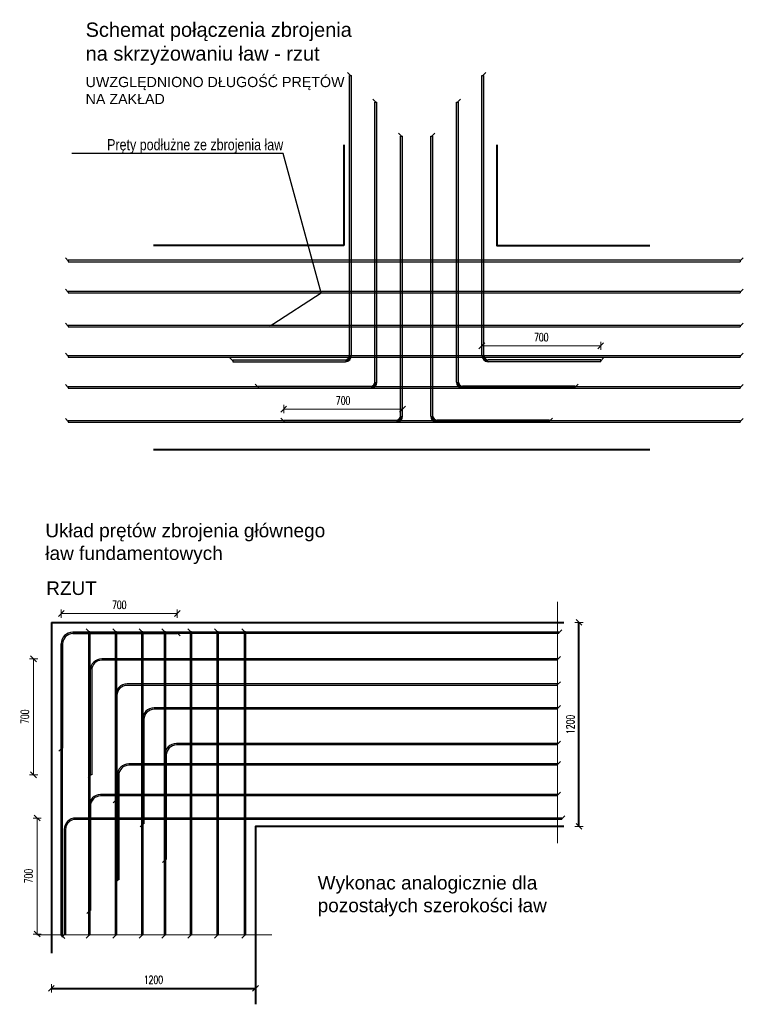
# Model space of a CAD drawing. Extents: x -274995 to 107519, y -337635 to 244261.
# Tile 29 of 49: x 103263 to 107519, y -63177 to -57386. Entities that reach past the tile are written whole.
import ezdxf
from ezdxf import colors
from ezdxf.entities.mleader import LeaderData, LeaderLine
from ezdxf.math import Vec2, Vec3

# ---------------------------------------------------------------- set-up
doc = ezdxf.new("R2010")
doc.units = 0
doc.header["$LTSCALE"] = 10
doc.header["$MEASUREMENT"] = 0
doc.linetypes.add('HIDDEN', pattern=[0.375, 0.25, -0.125])
for name, color, linetype, lineweight in [('P-Opis', 1, 'Continuous', 18), ('P-Przerywana', 13, 'HIDDEN', 9), ('P-Wymiar', 254, 'Continuous', 9), ('RCAD_deskowanie', 3, 'Continuous', 40)]:
    doc.layers.add(name, color=color, linetype=linetype, lineweight=lineweight)
doc.layers.add('RCAD_kształt pręta', color=7, linetype='Continuous')
doc.styles.add('_Fd Opis', font='arial.ttf', dxfattribs={"width": 0.8})
doc.styles.add('ROMANS', font='romans.shx', dxfattribs={"width": 0.7})
doc.styles.add('style1', font='arial.ttf')
doc.dimstyles.new('A25', dxfattribs={"dimscale": 27, "dimtxt": 1.75, "dimasz": 0.05, "dimexe": 0, "dimexo": 0, "dimgap": 1, "dimtad": 1, "dimdec": 4, "dimrnd": 1, "dimdsep": 46, "dimtxsty": 'ROMANS', "dimblk": '[[[[[[[[', "dimcen": 2, "dimdle": 2, "dimse1": 1, "dimse2": 1, "dimclrd": 256, "dimclrt": 1, "dimadec": 0, "dimazin": 0, "dimtfac": 1, "dimtdec": 4, "dimtix": 1, "dimtmove": 2, "dimatfit": 3, "dimldrblk": '[[[[[[[[', "dimfxl": 0, "dimtvp": 0.6, "dimtolj": 1, "dimlwd": -1, "dimarcsym": 0})

# ---------------------------------------------------------------- blocks, each defined once
blk = doc.blocks.new('[[[[[[[[')
at = {"layer": 'P-Wymiar'}
for p, q in [((-12.7, -12.7), (12.7, 12.7)), ((0, 0), (-4.6, 0)), ((0, 18), (0, -18))]:
    blk.add_line(p, q, dxfattribs=at)
blk = doc.blocks.new('*D658')
at = {"layer": 'Defpoints', "color": 0, "transparency": 16777216}
for p in [(103449.8, -62904), (104649.8, -62904), (104649.8, -63083.7)]:
    blk.add_point(p, dxfattribs=at)
at = {"layer": 'RCAD_deskowanie', "transparency": 16777216}
blk.add_line((103451.1, -63083.7), (104648.4, -63083.7), dxfattribs=at)
at = {"layer": 'RCAD_deskowanie', "transparency": 16777216, "xscale": 1.35, "yscale": 1.35, "zscale": 1.35, "rotation": 180}
blk.add_blockref('[[[[[[[[', (103449.8, -63083.7), dxfattribs=at)
at = {"layer": 'RCAD_deskowanie', "transparency": 16777216, "xscale": 1.35, "yscale": 1.35, "zscale": 1.35}
blk.add_blockref('[[[[[[[[', (104649.8, -63083.7), dxfattribs=at)
at = {"layer": 'RCAD_deskowanie', "color": 1, "transparency": 16777216, "insert": (104049.8, -63033), "char_height": 47.25, "attachment_point": 5, "style": 'ROMANS'}
blk.add_mtext('\\A1;1200', dxfattribs=at)
blk = doc.blocks.new('*D659')
at = {"layer": 'Defpoints', "color": 0, "transparency": 16777216}
for p in [(106247.2, -60931.1), (106552.3, -60931.1), (106247.2, -62131.1)]:
    blk.add_point(p, dxfattribs=at)
at = {"layer": 'RCAD_deskowanie', "transparency": 16777216}
blk.add_line((106552.3, -62129.7), (106552.3, -60932.4), dxfattribs=at)
at = {"layer": 'RCAD_deskowanie', "transparency": 16777216, "xscale": 1.35, "yscale": 1.35, "zscale": 1.35}
for p, rotation in [((106552.3, -60931.1), 90), ((106552.3, -62131.1), 270)]:
    blk.add_blockref('[[[[[[[[', p, dxfattribs=dict(at, rotation=rotation))
at = {"layer": 'RCAD_deskowanie', "color": 1, "transparency": 16777216, "insert": (106501.7, -61531.1), "char_height": 47.25, "attachment_point": 5, "rotation": 90, "style": 'ROMANS'}
blk.add_mtext('\\A1;1200', dxfattribs=at)
blk = doc.blocks.new('*D660')
at = {"layer": 'Defpoints', "color": 0, "transparency": 16777216}
for p in [(103345, -61145.2), (103746.7, -61145.2), (103678.7, -61827.4)]:
    blk.add_point(p, dxfattribs=at)
at = {"layer": 'P-Wymiar', "transparency": 16777216}
blk.add_line((103345, -61826.1), (103345, -61146.6), dxfattribs=at)
at = {"layer": 'P-Wymiar', "transparency": 16777216, "xscale": 1.35, "yscale": 1.35, "zscale": 1.35}
for p, rotation in [((103345, -61145.2), 90), ((103345, -61827.4), 270)]:
    blk.add_blockref('[[[[[[[[', p, dxfattribs=dict(at, rotation=rotation))
at = {"layer": 'P-Wymiar', "color": 1, "transparency": 16777216, "insert": (103294.4, -61486.3), "char_height": 47.25, "attachment_point": 5, "rotation": 90, "style": 'ROMANS'}
blk.add_mtext('\\A1;700', dxfattribs=at)
blk = doc.blocks.new('*D661')
at = {"layer": 'Defpoints', "color": 0, "transparency": 16777216}
for p in [(104190, -60879.2), (104190, -60997.1), (103507.8, -61057.1)]:
    blk.add_point(p, dxfattribs=at)
at = {"layer": 'P-Wymiar', "transparency": 16777216}
blk.add_line((103509.1, -60879.2), (104188.6, -60879.2), dxfattribs=at)
at = {"layer": 'P-Wymiar', "transparency": 16777216, "xscale": 1.35, "yscale": 1.35, "zscale": 1.35, "rotation": 180}
blk.add_blockref('[[[[[[[[', (103507.8, -60879.2), dxfattribs=at)
at = {"layer": 'P-Wymiar', "transparency": 16777216, "xscale": 1.35, "yscale": 1.35, "zscale": 1.35}
blk.add_blockref('[[[[[[[[', (104190, -60879.2), dxfattribs=at)
at = {"layer": 'P-Wymiar', "color": 1, "transparency": 16777216, "insert": (103848.9, -60828.6), "char_height": 47.25, "attachment_point": 5, "style": 'ROMANS'}
blk.add_mtext('\\A1;700', dxfattribs=at)
blk = doc.blocks.new('*D662')
at = {"layer": 'Defpoints', "color": 0, "transparency": 16777216}
for p in [(103366.3, -62082), (103594.7, -62082), (103594.7, -62764.2)]:
    blk.add_point(p, dxfattribs=at)
at = {"layer": 'P-Wymiar', "transparency": 16777216}
blk.add_line((103366.3, -62762.8), (103366.3, -62083.4), dxfattribs=at)
at = {"layer": 'P-Wymiar', "transparency": 16777216, "xscale": 1.35, "yscale": 1.35, "zscale": 1.35}
for p, rotation in [((103366.3, -62082), 90), ((103366.3, -62764.2), 270)]:
    blk.add_blockref('[[[[[[[[', p, dxfattribs=dict(at, rotation=rotation))
at = {"layer": 'P-Wymiar', "color": 1, "transparency": 16777216, "insert": (103315.7, -62423.1), "char_height": 47.25, "attachment_point": 5, "rotation": 90, "style": 'ROMANS'}
blk.add_mtext('\\A1;700', dxfattribs=at)
blk = doc.blocks.new('*D663')
at = {"layer": 'Defpoints', "color": 0, "transparency": 16777216}
for p in [(105981.5, -59258), (106680, -59304.6), (106680, -59398.1)]:
    blk.add_point(p, dxfattribs=at)
at = {"layer": 'P-Wymiar', "transparency": 16777216}
blk.add_line((105982.8, -59304.6), (106678.7, -59304.6), dxfattribs=at)
at = {"layer": 'P-Wymiar', "transparency": 16777216, "xscale": 1.35, "yscale": 1.35, "zscale": 1.35, "rotation": 180}
blk.add_blockref('[[[[[[[[', (105981.5, -59304.6), dxfattribs=at)
at = {"layer": 'P-Wymiar', "transparency": 16777216, "xscale": 1.35, "yscale": 1.35, "zscale": 1.35}
blk.add_blockref('[[[[[[[[', (106680, -59304.6), dxfattribs=at)
at = {"layer": 'P-Wymiar', "color": 1, "transparency": 16777216, "insert": (106330.8, -59254), "char_height": 47.25, "attachment_point": 5, "style": 'ROMANS'}
blk.add_mtext('\\A1;700', dxfattribs=at)
blk = doc.blocks.new('*D664')
at = {"layer": 'Defpoints', "color": 0, "transparency": 16777216}
for p in [(105514.7, -59676.9), (105514.7, -59682.7), (104816.1, -59741.6)]:
    blk.add_point(p, dxfattribs=at)
at = {"layer": 'P-Wymiar', "transparency": 16777216}
blk.add_line((104817.5, -59676.9), (105513.3, -59676.9), dxfattribs=at)
at = {"layer": 'P-Wymiar', "transparency": 16777216, "xscale": 1.35, "yscale": 1.35, "zscale": 1.35, "rotation": 180}
blk.add_blockref('[[[[[[[[', (104816.1, -59676.9), dxfattribs=at)
at = {"layer": 'P-Wymiar', "transparency": 16777216, "xscale": 1.35, "yscale": 1.35, "zscale": 1.35}
blk.add_blockref('[[[[[[[[', (105514.7, -59676.9), dxfattribs=at)
at = {"layer": 'P-Wymiar', "color": 1, "transparency": 16777216, "insert": (105165.4, -59626.2), "char_height": 47.25, "attachment_point": 5, "style": 'ROMANS'}
blk.add_mtext('\\A1;700', dxfattribs=at)

msp = doc.modelspace()

# ---------------------------------------------------------------- hatches: boundary and pattern name
at = {"layer": 'RCAD_kształt pręta'}
for points in [[(105214.44148, -59362.08213), (105202.44148, -59362.08213), (105202.44148, -57715.22782), (105214.44148, -57715.22782)], [(105993.47811, -59362.08213), (105981.47811, -59362.08213), (105981.47811, -57715.22782), (105993.47811, -57715.22782)], [(105364.54612, -59517.84186), (105352.54612, -59517.84186), (105352.54612, -57870.98755), (105364.54612, -57870.98755)], [(105843.37347, -59517.84186), (105831.37347, -59517.84186), (105831.37347, -57870.98755), (105843.37347, -57870.98755)], [(105514.68463, -59717.59255), (105502.68463, -59717.59255), (105502.68463, -58070.73824), (105514.68463, -58070.73824)], [(105693.23496, -59717.59255), (105681.23496, -59717.59255), (105681.23496, -58070.73824), (105693.23496, -58070.73824)], [(104515.88034, -59398.08213), (104515.88034, -59386.08213), (105178.44148, -59386.08213), (105178.44148, -59398.08213)], [(106680.03925, -59386.08213), (106680.03925, -59398.08213), (106017.47811, -59398.08213), (106017.47811, -59386.08213)], [(104665.98499, -59553.84186), (104665.98499, -59541.84186), (105328.54612, -59541.84186), (105328.54612, -59553.84186)], [(106529.93461, -59541.84186), (106529.93461, -59553.84186), (105867.37347, -59553.84186), (105867.37347, -59541.84186)], [(104816.12349, -59753.59255), (104816.12349, -59741.59255), (105478.68463, -59741.59255), (105478.68463, -59753.59255)], [(106379.7961, -59741.59255), (106379.7961, -59753.59255), (105717.23496, -59753.59255), (105717.23496, -59741.59255)]]:
    msp.add_hatch(color=4, dxfattribs=at).paths.add_polyline_path(points, flags=0)
h = msp.add_hatch(color=4, dxfattribs=at)
edge = h.paths.add_edge_path(flags=0)
edge.add_line((105178.44148, -59398.08213), (105178.44148, -59386.08213))
edge.add_arc((105178.44148, -59362.08213), 24, -90, 0)
edge.add_line((105202.44148, -59362.08213), (105214.44148, -59362.08213))
edge.add_arc((105178.44148, -59362.08213), 36, 270, 360, ccw=False)
h = msp.add_hatch(color=4, dxfattribs=at)
edge = h.paths.add_edge_path(flags=0)
edge.add_line((105981.47811, -59362.08213), (105993.47811, -59362.08213))
edge.add_arc((106017.47811, -59362.08213), 24, 180, 270)
edge.add_line((106017.47811, -59386.08213), (106017.47811, -59398.08213))
edge.add_arc((106017.47811, -59362.08213), 36, 540, 630, ccw=False)
h = msp.add_hatch(color=4, dxfattribs=at)
edge = h.paths.add_edge_path(flags=0)
edge.add_line((105328.54612, -59553.84186), (105328.54612, -59541.84186))
edge.add_arc((105328.54612, -59517.84186), 24, -90, 0)
edge.add_line((105352.54612, -59517.84186), (105364.54612, -59517.84186))
edge.add_arc((105328.54612, -59517.84186), 36, 270, 360, ccw=False)
h = msp.add_hatch(color=4, dxfattribs=at)
edge = h.paths.add_edge_path(flags=0)
edge.add_line((105831.37347, -59517.84186), (105843.37347, -59517.84186))
edge.add_arc((105867.37347, -59517.84186), 24, 180, 270)
edge.add_line((105867.37347, -59541.84186), (105867.37347, -59553.84186))
edge.add_arc((105867.37347, -59517.84186), 36, 540, 630, ccw=False)
h = msp.add_hatch(color=4, dxfattribs=at)
edge = h.paths.add_edge_path(flags=0)
edge.add_line((105478.68463, -59753.59255), (105478.68463, -59741.59255))
edge.add_arc((105478.68463, -59717.59255), 24, -90, 0)
edge.add_line((105502.68463, -59717.59255), (105514.68463, -59717.59255))
edge.add_arc((105478.68463, -59717.59255), 36, 270, 360, ccw=False)
h = msp.add_hatch(color=4, dxfattribs=at)
edge = h.paths.add_edge_path(flags=0)
edge.add_line((105681.23496, -59717.59255), (105693.23496, -59717.59255))
edge.add_arc((105717.23496, -59717.59255), 24, 180, 270)
edge.add_line((105717.23496, -59741.59255), (105717.23496, -59753.59255))
edge.add_arc((105717.23496, -59717.59255), 36, 540, 630, ccw=False)

# ---------------------------------------------------------------- linework, layer by layer
at = {"layer": 'P-Przerywana'}
for points in [[(106425.87467, -60811.03704), (106425.87467, -62229.30462)], [(104745.91584, -62768.54283), (103362.55697, -62768.54283)]]:
    msp.add_lwpolyline(points, dxfattribs=at)
at = {"layer": 'RCAD_deskowanie'}
for points in [[(105169.2327, -58122.37351), (105169.2327, -58715.22782)], [(106069.2327, -58122.37351), (106069.2327, -58715.22782), (106969.2327, -58715.22782)], [(105169.2327, -58715.22782), (104050.72609, -58715.22782)], [(104050.72609, -59915.22782), (106969.2327, -59915.22782)], [(103449.78417, -60931.0557), (103449.78417, -62877.39375)], [(103449.78417, -60931.0557), (106463.43504, -60931.0557)], [(106463.43504, -62131.0557), (104649.78417, -62131.0557), (104649.78417, -63177.39375)]]:
    msp.add_lwpolyline(points, dxfattribs=at)
at = {"layer": 'RCAD_kształt pręta', "color": 2, "lineweight": 5}
for p, q in [((105208.44148, -57715.22782), (105190.94148, -57697.72782)), ((105987.47811, -57715.22782), (106004.97811, -57697.72782)), ((105358.54612, -57870.98755), (105341.04612, -57853.48755)), ((105837.37347, -57870.98755), (105854.87347, -57853.48755)), ((105508.68463, -58070.73824), (105491.18463, -58053.23824)), ((105687.23496, -58070.73824), (105704.73496, -58053.23824)), ((103549.30429, -58804.60944), (103531.80429, -58787.10944)), ((107501.31441, -58804.60944), (107518.81441, -58787.10944)), ((103549.30429, -58988.41563), (103531.80429, -58970.91563)), ((107501.31441, -58988.41563), (107518.81441, -58970.91563)), ((103549.30429, -59188.16631), (103531.80429, -59170.66631)), ((107501.31441, -59188.16631), (107518.81441, -59170.66631)), ((103549.30429, -59365.64735), (103531.80429, -59348.14735)), ((107501.31441, -59365.64735), (107518.81441, -59348.14735)), ((104515.88034, -59392.08213), (104498.38034, -59374.58213)), ((106680.03925, -59392.08213), (106697.53925, -59374.58213)), ((104665.98499, -59547.84186), (104648.48499, -59530.34186)), ((106529.93461, -59547.84186), (106547.43461, -59530.34186)), ((103549.30429, -59549.45353), (103531.80429, -59531.95353)), ((107501.31441, -59549.45353), (107518.81441, -59531.95353)), ((103549.30429, -59749.20422), (103531.80429, -59731.70422)), ((104816.12349, -59747.59255), (104798.62349, -59730.09255)), ((106379.7961, -59747.59255), (106397.2961, -59730.09255)), ((107501.31441, -59749.20422), (107518.81441, -59731.70422)), ((103672.27551, -60986.17815), (103654.77551, -60968.67815)), ((103829.38522, -60986.17815), (103811.88522, -60968.67815)), ((103983.11462, -60986.17815), (103965.61462, -60968.67815)), ((104116.45372, -60986.17815), (104098.95372, -60968.67815)), ((104270.18312, -60986.17815), (104252.68312, -60968.67815)), ((104427.29283, -60986.17815), (104409.79283, -60968.67815)), ((104587.78417, -60986.17815), (104570.28417, -60968.67815)), ((106434.30195, -60993.0557), (106451.80195, -60975.5557)), ((104189.9544, -60993.0557), (104207.4544, -61010.5557)), ((106425.87467, -61149.24736), (106443.37467, -61131.74736)), ((106425.87467, -61297.38806), (106443.37467, -61279.88806)), ((106425.87467, -61438.30237), (106443.37467, -61420.80237)), ((103511.78417, -61671.22593), (103494.28417, -61688.72593)), ((106425.87467, -61647.86675), (106443.37467, -61630.36675)), ((106425.87467, -61767.10191), (106443.37467, -61749.60191)), ((103682.67052, -61827.4176), (103665.17052, -61844.9176)), ((106425.87467, -61947.76114), (106443.37467, -61930.26114)), ((103830.88585, -61975.55829), (103813.38585, -61993.05829)), ((106451.2175, -62086.00736), (106468.7175, -62068.50736)), ((103989.94649, -62116.4726), (103972.44649, -62133.9726)), ((104121.32114, -62326.03699), (104103.82114, -62343.53699)), ((103841.73116, -62445.27214), (103824.23116, -62462.77214)), ((103675.44076, -62625.93138), (103657.94076, -62643.43138)), ((103528.69971, -62764.17759), (103511.19971, -62781.67759)), ((103511.78417, -62773.51188), (103529.28417, -62791.01188)), ((103672.27551, -62771.1156), (103654.77551, -62788.6156)), ((103829.38522, -62771.1156), (103811.88522, -62788.6156)), ((103983.11462, -62771.1156), (103965.61462, -62788.6156)), ((104116.45372, -62771.1156), (104098.95372, -62788.6156)), ((104270.18312, -62771.1156), (104252.68312, -62788.6156)), ((104427.29283, -62771.1156), (104409.79283, -62788.6156)), ((104587.78417, -62771.1156), (104570.28417, -62788.6156))]:
    msp.add_line(p, q, dxfattribs=at)
at = {"layer": 'RCAD_kształt pręta', "color": 4}
for p, q in [((105202.44148, -59362.08213), (105202.44148, -57715.22782)), ((105202.44148, -57715.22782), (105214.44148, -57715.22782)), ((105214.44148, -59362.08213), (105214.44148, -57715.22782)), ((105981.47811, -59362.08213), (105981.47811, -57715.22782)), ((105981.47811, -57715.22782), (105993.47811, -57715.22782)), ((105993.47811, -59362.08213), (105993.47811, -57715.22782)), ((105352.54612, -59517.84186), (105352.54612, -57870.98755)), ((105352.54612, -57870.98755), (105364.54612, -57870.98755)), ((105364.54612, -59517.84186), (105364.54612, -57870.98755)), ((105831.37347, -59517.84186), (105831.37347, -57870.98755)), ((105831.37347, -57870.98755), (105843.37347, -57870.98755)), ((105843.37347, -59517.84186), (105843.37347, -57870.98755)), ((105502.68463, -59717.59255), (105502.68463, -58070.73824)), ((105502.68463, -58070.73824), (105514.68463, -58070.73824)), ((105514.68463, -59717.59255), (105514.68463, -58070.73824)), ((105681.23496, -59717.59255), (105681.23496, -58070.73824)), ((105681.23496, -58070.73824), (105693.23496, -58070.73824)), ((105693.23496, -59717.59255), (105693.23496, -58070.73824)), ((103549.30429, -58799.60944), (107501.31441, -58799.60944)), ((103549.30429, -58799.60944), (103549.30429, -58809.60944)), ((103549.30429, -58809.60944), (107501.31441, -58809.60944)), ((107501.31441, -58799.60944), (107501.31441, -58809.60944)), ((103549.30429, -58983.41563), (107501.31441, -58983.41563)), ((103549.30429, -58983.41563), (103549.30429, -58993.41563)), ((103549.30429, -58993.41563), (107501.31441, -58993.41563)), ((107501.31441, -58983.41563), (107501.31441, -58993.41563)), ((103549.30429, -59183.16631), (107501.31441, -59183.16631)), ((103549.30429, -59183.16631), (103549.30429, -59193.16631)), ((107501.31441, -59183.16631), (107501.31441, -59193.16631)), ((103549.30429, -59193.16631), (107501.31441, -59193.16631)), ((103549.30429, -59360.64735), (107501.31441, -59360.64735)), ((103549.30429, -59360.64735), (103549.30429, -59370.64735)), ((103549.30429, -59370.64735), (107501.31441, -59370.64735)), ((104515.88034, -59386.08213), (105178.44148, -59386.08213)), ((104515.88034, -59386.08213), (104515.88034, -59398.08213)), ((104515.88034, -59398.08213), (105178.44148, -59398.08213)), ((106680.03925, -59386.08213), (106017.47811, -59386.08213)), ((106680.03925, -59398.08213), (106017.47811, -59398.08213)), ((106680.03925, -59398.08213), (106680.03925, -59386.08213)), ((107501.31441, -59360.64735), (107501.31441, -59370.64735)), ((103549.30429, -59544.45353), (107501.31441, -59544.45353)), ((103549.30429, -59544.45353), (103549.30429, -59554.45353)), ((103549.30429, -59554.45353), (107501.31441, -59554.45353)), ((104665.98499, -59541.84186), (105328.54612, -59541.84186)), ((104665.98499, -59541.84186), (104665.98499, -59553.84186)), ((104665.98499, -59553.84186), (105328.54612, -59553.84186)), ((106529.93461, -59541.84186), (105867.37347, -59541.84186)), ((106529.93461, -59553.84186), (105867.37347, -59553.84186)), ((106529.93461, -59553.84186), (106529.93461, -59541.84186)), ((107501.31441, -59544.45353), (107501.31441, -59554.45353)), ((103549.30429, -59744.20422), (107501.31441, -59744.20422)), ((103549.30429, -59744.20422), (103549.30429, -59754.20422)), ((103549.30429, -59754.20422), (107501.31441, -59754.20422)), ((104816.12349, -59741.59255), (105478.68463, -59741.59255)), ((104816.12349, -59741.59255), (104816.12349, -59753.59255)), ((104816.12349, -59753.59255), (105478.68463, -59753.59255)), ((106379.7961, -59741.59255), (105717.23496, -59741.59255)), ((106379.7961, -59753.59255), (105717.23496, -59753.59255)), ((106379.7961, -59753.59255), (106379.7961, -59741.59255)), ((107501.31441, -59744.20422), (107501.31441, -59754.20422)), ((106434.30195, -60989.0557), (103575.78417, -60989.0557)), ((103575.78417, -60989.0557), (104189.9544, -60989.0557)), ((106434.30195, -60997.0557), (103575.78417, -60997.0557)), ((103575.78417, -60997.0557), (104189.9544, -60997.0557)), ((103668.27551, -60986.17815), (103668.27551, -62771.1156)), ((103676.27551, -60986.17815), (103668.27551, -60986.17815)), ((103676.27551, -60986.17815), (103676.27551, -62771.1156)), ((103825.38522, -60986.17815), (103825.38522, -62771.1156)), ((103833.38522, -60986.17815), (103825.38522, -60986.17815)), ((103833.38522, -60986.17815), (103833.38522, -62771.1156)), ((103979.11462, -60986.17815), (103979.11462, -62771.1156)), ((103987.11462, -60986.17815), (103979.11462, -60986.17815)), ((103987.11462, -60986.17815), (103987.11462, -62771.1156)), ((104112.45372, -60986.17815), (104112.45372, -62771.1156)), ((104120.45372, -60986.17815), (104112.45372, -60986.17815)), ((104120.45372, -60986.17815), (104120.45372, -62771.1156)), ((104189.9544, -60989.0557), (104189.9544, -60997.0557)), ((104266.18312, -60986.17815), (104266.18312, -62771.1156)), ((104274.18312, -60986.17815), (104266.18312, -60986.17815)), ((104274.18312, -60986.17815), (104274.18312, -62771.1156)), ((104423.29283, -60986.17815), (104423.29283, -62771.1156)), ((104431.29283, -60986.17815), (104423.29283, -60986.17815)), ((104431.29283, -60986.17815), (104431.29283, -62771.1156)), ((104583.78417, -60986.17815), (104583.78417, -62771.1156)), ((104591.78417, -60986.17815), (104583.78417, -60986.17815)), ((104591.78417, -60986.17815), (104591.78417, -62771.1156)), ((106434.30195, -60997.0557), (106434.30195, -60989.0557)), ((103507.78417, -61057.0557), (103507.78417, -61671.22593)), ((103507.78417, -62773.51188), (103507.78417, -61057.0557)), ((103515.78417, -61057.0557), (103515.78417, -61671.22593)), ((103515.78417, -62773.51188), (103515.78417, -61057.0557)), ((106425.87467, -61145.24736), (103746.67052, -61145.24736)), ((106425.87467, -61153.24736), (106425.87467, -61145.24736)), ((106425.87467, -61153.24736), (103746.67052, -61153.24736)), ((103678.67052, -61213.24736), (103678.67052, -61827.4176)), ((103686.67052, -61213.24736), (103686.67052, -61827.4176)), ((106425.87467, -61293.38806), (103894.88585, -61293.38806)), ((106425.87467, -61301.38806), (103894.88585, -61301.38806)), ((106425.87467, -61301.38806), (106425.87467, -61293.38806)), ((103826.88585, -61361.38806), (103826.88585, -61975.55829)), ((103834.88585, -61361.38806), (103834.88585, -61975.55829)), ((106425.87467, -61434.30237), (104053.94649, -61434.30237)), ((106425.87467, -61442.30237), (106425.87467, -61434.30237)), ((106425.87467, -61442.30237), (104053.94649, -61442.30237)), ((103985.94649, -61502.30237), (103985.94649, -62116.4726)), ((103993.94649, -61502.30237), (103993.94649, -62116.4726)), ((103515.78417, -61671.22593), (103507.78417, -61671.22593)), ((106425.87467, -61643.86675), (104185.32114, -61643.86675)), ((106425.87467, -61651.86675), (104185.32114, -61651.86675)), ((106425.87467, -61651.86675), (106425.87467, -61643.86675)), ((104117.32114, -61711.86675), (104117.32114, -62326.03699)), ((104125.32114, -61711.86675), (104125.32114, -62326.03699)), ((106425.87467, -61763.10191), (103905.73116, -61763.10191)), ((106425.87467, -61771.10191), (103905.73116, -61771.10191)), ((106425.87467, -61771.10191), (106425.87467, -61763.10191)), ((103686.67052, -61827.4176), (103678.67052, -61827.4176)), ((103837.73116, -61831.10191), (103837.73116, -62445.27214)), ((103845.73116, -61831.10191), (103845.73116, -62445.27214)), ((106425.87467, -61943.76114), (103739.44076, -61943.76114)), ((106425.87467, -61951.76114), (103739.44076, -61951.76114)), ((106425.87467, -61951.76114), (106425.87467, -61943.76114)), ((103671.44076, -62011.76114), (103671.44076, -62625.93138)), ((103679.44076, -62011.76114), (103679.44076, -62625.93138)), ((103834.88585, -61975.55829), (103826.88585, -61975.55829)), ((106451.2175, -62082.00736), (103592.69971, -62082.00736)), ((106451.2175, -62090.00736), (103592.69971, -62090.00736)), ((103993.94649, -62116.4726), (103985.94649, -62116.4726)), ((106451.2175, -62090.00736), (106451.2175, -62082.00736)), ((103524.69971, -62150.00736), (103524.69971, -62764.17759)), ((103532.69971, -62150.00736), (103532.69971, -62764.17759)), ((104125.32114, -62326.03699), (104117.32114, -62326.03699)), ((103845.73116, -62445.27214), (103837.73116, -62445.27214)), ((103679.44076, -62625.93138), (103671.44076, -62625.93138)), ((103507.78417, -62773.51188), (103515.78417, -62773.51188)), ((103532.69971, -62764.17759), (103524.69971, -62764.17759)), ((103676.27551, -62771.1156), (103668.27551, -62771.1156)), ((103833.38522, -62771.1156), (103825.38522, -62771.1156)), ((103987.11462, -62771.1156), (103979.11462, -62771.1156)), ((104120.45372, -62771.1156), (104112.45372, -62771.1156)), ((104274.18312, -62771.1156), (104266.18312, -62771.1156)), ((104431.29283, -62771.1156), (104423.29283, -62771.1156)), ((104591.78417, -62771.1156), (104583.78417, -62771.1156))]:
    msp.add_line(p, q, dxfattribs=at)
for centre, radius, start, end in [((105178.44148, -59362.08213), 24, 270, 0), ((105178.44148, -59362.08213), 36, 270, 360), ((106017.47811, -59362.08213), 36, 180, 270), ((106017.47811, -59362.08213), 24, 180, 270), ((105328.54612, -59517.84186), 24, 270, 0), ((105328.54612, -59517.84186), 36, 270, 360), ((105867.37347, -59517.84186), 36, 180, 270), ((105867.37347, -59517.84186), 24, 180, 270), ((105478.68463, -59717.59255), 24, 270, 0), ((105478.68463, -59717.59255), 36, 270, 360), ((105717.23496, -59717.59255), 36, 180, 270), ((105717.23496, -59717.59255), 24, 180, 270), ((103575.78417, -61057.0557), 68, 90, 179.999999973), ((103575.78417, -61057.0557), 68, 90.000000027, 180), ((103575.78417, -61057.0557), 60, 90, 179.999999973), ((103575.78417, -61057.0557), 60, 90.000000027, 180), ((103746.67052, -61213.24736), 68, 90, 179.999999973), ((103746.67052, -61213.24736), 60, 90, 179.999999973), ((103894.88585, -61361.38806), 68, 90, 179.999999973), ((103894.88585, -61361.38806), 60, 90, 179.999999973), ((104053.94649, -61502.30237), 68, 90, 179.999999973), ((104053.94649, -61502.30237), 60, 90, 179.999999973), ((104185.32114, -61711.86675), 68, 90, 179.999999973), ((104185.32114, -61711.86675), 60, 90, 179.999999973), ((103905.73116, -61831.10191), 68, 90, 179.999999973), ((103905.73116, -61831.10191), 60, 90, 179.999999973), ((103739.44076, -62011.76114), 68, 90, 179.999999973), ((103739.44076, -62011.76114), 60, 90, 179.999999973), ((103592.69971, -62150.00736), 68, 90, 179.999999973), ((103592.69971, -62150.00736), 60, 90, 179.999999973)]:
    msp.add_arc(centre, radius, start, end, dxfattribs=at)

# ---------------------------------------------------------------- texts
at = {"layer": 'P-Wymiar', "attachment_point": 1, "style": 'style1'}
for s, width, insert, char_height in [('{\\fArial|b0|i0|c238|p34;Schemat połączenia zbrojenia na skrzyżowaniu ław - rzut}', 1661.2463162, (103651.12142, -57403.30149), 84), ('\\pt1620;UWZGLĘDNIONO DŁUGOŚĆ PRĘTÓW NA ZAKŁAD ', 1569.042275, (103651.12142, -57722.92725), 60)]:
    msp.add_mtext_dynamic_manual_height_columns(s, width=width, gutter_width=12.5, heights=[0], dxfattribs=dict(at, insert=insert, char_height=char_height))
at = {"layer": 'RCAD_deskowanie', "char_height": 80, "attachment_point": 1, "style": 'style1'}
for s, insert in [('{\\fArial|b0|i0|c238|p34;Układ prętów zbrojenia głównego ław fundamentowych}', (103414.06571, -60350.61124)), ('{\\fArial|b0|i0|c238|p34;RZUT}', (103419.22803, -60690.01378)), ('{\\fArial|b0|i0|c238|p34;Wykonac analogicznie dla pozostałych szerokości ław}', (105015.54346, -62422.14011))]:
    msp.add_mtext_dynamic_manual_height_columns(s, width=1831.6621496, gutter_width=12.5, heights=[0], dxfattribs=dict(at, insert=insert))

# ---------------------------------------------------------------- dimensions: what is measured, and where the dimension line sits
at = {"layer": 'P-Wymiar'}
for base, p1, p2, picture, middle in [((106680.03925, -59304.57664), (105981.47811, -59257.95051), (106680.03925, -59398.08213), '*D663', (106330.75868, -59253.95164)), ((105514.68463, -59676.8562), (104816.12349, -59741.59255), (105514.68463, -59682.72419), '*D664', (105165.40406, -59626.2312)), ((104189.9544, -60879.19908), (103507.78417, -61057.0557), (104189.9544, -60997.0557), '*D661', (103848.86929, -60828.57408))]:
    dim = msp.add_linear_dim(base=base, p1=p1, p2=p2, text='700', dimstyle='A25', override={"dimfxl": 0.18, "dimfxlon": 1}, dxfattribs=at)
    dim.commit()
    dim.dimension.update_dxf_attribs({"geometry": picture, "text_midpoint": middle})
for base, p1, p2, picture, middle in [((103345.02002, -61145.24736), (103678.67052, -61827.4176), (103746.67052, -61145.24736), '*D660', (103294.39502, -61486.33248)), ((103366.33303, -62082.00736), (103594.68528, -62764.17759), (103594.68528, -62082.00736), '*D662', (103315.70803, -62423.09248))]:
    dim = msp.add_linear_dim(base=base, p1=p1, p2=p2, angle=90, text='700', dimstyle='A25', override={"dimfxl": 0.18, "dimfxlon": 1}, dxfattribs=at)
    dim.commit()
    dim.dimension.update_dxf_attribs({"geometry": picture, "text_midpoint": middle})
at = {"layer": 'RCAD_deskowanie'}
dim = msp.add_linear_dim(base=(106552.27936, -60931.0557), p1=(106247.243, -62131.0557), p2=(106247.243, -60931.0557), angle=90, dimstyle='A25', override={"dimfxl": 0.18, "dimfxlon": 1}, dxfattribs=at)
dim.commit()
dim.dimension.update_dxf_attribs({"geometry": '*D659', "text_midpoint": (106501.65436, -61531.0557)})
dim = msp.add_linear_dim(base=(104649.78417, -63083.66057), p1=(103449.78417, -62904.01573), p2=(104649.78417, -62904.01573), dimstyle='A25', override={"dimfxl": 0.18, "dimfxlon": 1}, dxfattribs=at)
dim.commit()
dim.dimension.update_dxf_attribs({"geometry": '*D658', "text_midpoint": (104049.78417, -63033.03557)})

# ---------------------------------------------------------------- leaders
at = {"layer": 'P-Opis'}
ml = msp.add_multileader_mtext('Standard', dxfattribs=at)
ml.set_content('Pręty podłużne ze zbrojenia ław', color=256, style='_Fd Opis')
ml.set_leader_properties()
ml.build(insert=Vec2(0, 0))
ml.multileader.update_dxf_attribs({"has_dogleg": 0, "text_left_attachment_type": 6, "text_right_attachment_type": 6, "arrow_head_size": 25})
ctx = ml.context
ctx.base_point, ctx.char_height, ctx.arrow_head_size, ctx.landing_gap_size, ctx.plane_origin = Vec3(103783.21663, -58173.56188), 65.625, 25, 0.5, Vec3(104966.39776, -57748.98639)
ctx.left_attachment, ctx.right_attachment, ctx.text_align_type = 6, 6, 2
notes = []
notes.append((ctx, [(0, (1, 1, 0), (105126.28697, -58173.56188), (-1, 0), 312.76951, [(0, [(104730.58422, -59189.92035), (105035.7638, -58993.41563)], 0, [])])]))
ctx.mtext.insert, ctx.mtext.alignment, ctx.mtext.line_spacing_factor, ctx.mtext.line_spacing_style = Vec3(104813.01745, -58088.64331), 3, 0.914286, 2
for ctx, leaders in notes:
    for number, flags, end, landing, length, lines in leaders:
        leader = LeaderData()
        leader.index, (leader.has_last_leader_line, leader.has_dogleg_vector, leader.attachment_direction) = number, flags
        leader.last_leader_point, leader.dogleg_vector, leader.dogleg_length = Vec3(end), Vec3(landing), length
        for number, points, colour, breaks in lines:
            line = LeaderLine()
            line.index, line.vertices, line.color, line.breaks = number, Vec3.list(points), colors.encode_raw_color(colour), breaks
            leader.lines.append(line)
        ctx.leaders.append(leader)

doc.saveas('drawing.dxf')
